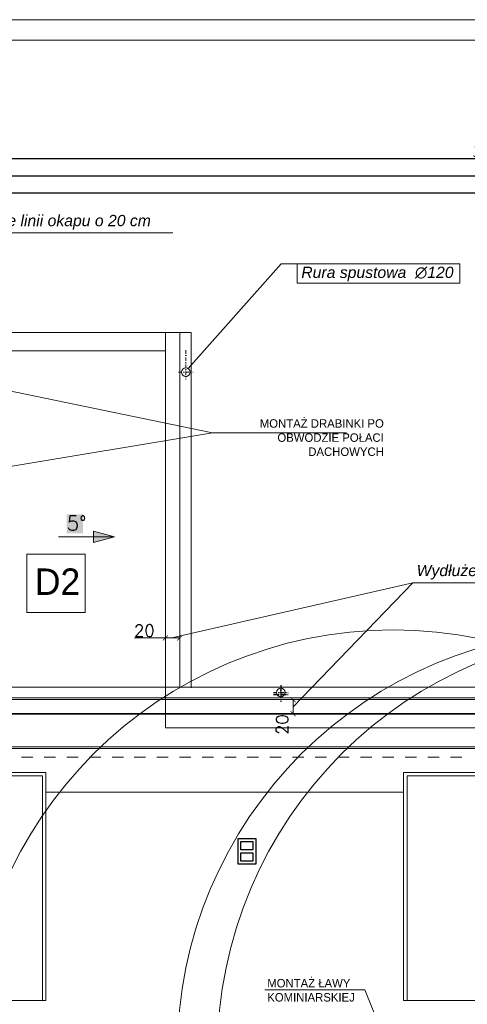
# Model space of a CAD drawing. Header units: millimetres. Extents: x -740 to 33545, y -26688 to 22494.
# Tile 78 of 256: x 14207 to 14840, y 6753 to 8148. Entities that reach past the tile are written whole.
import ezdxf
from ezdxf.lldxf.tags import DXFTag

# ---------------------------------------------------------------- set-up
doc = ezdxf.new("R2010")
doc.units = ezdxf.units.MM
doc.header["$MEASUREMENT"] = 0
doc.linetypes.add('AUSGEZOGEN', pattern=[0])
doc.linetypes.add('STRICHPUNKTX2', pattern=[2, 1, -0.5, 0, -0.5])
doc.layers.get('Defpoints').update_dxf_attribs({"color": 252})
doc.layers.add('_B___I__', color=252, linetype='AUSGEZOGEN')
for name, color, linetype, lineweight in [('_IS_EKO_Wentylacja_wyrzut', 16, 'Continuous', 20), ('A_l.przekrojowa', 252, 'Continuous', 30), ('A_l.przerywana', 252, 'ICAD_ISO03W100', 9), ('A_l.widokowa', 252, 'Continuous', 18), ('A_wymiarowanie', 252, 'Continuous', 9), ('l. przerywana', 252, 'ICAD_ISO03W100', 9), ('l.przerywana', 252, 'ICAD_ISO03W100', 5), ('l.widokowa', 252, 'Continuous', 15), ('linia opisowa', 252, 'Continuous', 9), ('Nowe_820-G Rysunki Obrazki_Nr_pióra__23', 252, 'Continuous', 15), ('wymiarowanie', 252, 'Continuous', 9)]:
    doc.layers.add(name, color=color, linetype=linetype, lineweight=lineweight)
doc.styles.add('Arial$001H0', font='SIMPLEX')
doc.styles.add('styl1', font='arial.ttf', dxfattribs={"height": 15})
doc.styles.add('styl2', font='simplex.shx')
tags = doc.linetypes.add('ICAD_ISO03W100', pattern=[30, 12, -18]).pattern_tags.tags
tags[6:7] = [DXFTag(74, 4), DXFTag(75, 0), DXFTag(340, '0'), DXFTag(46, 1.0), DXFTag(50, 0.0), DXFTag(44, 0.0), DXFTag(45, 0.0)]
tags[4:5] = [DXFTag(74, 4), DXFTag(75, 0), DXFTag(340, '0'), DXFTag(46, 1.0), DXFTag(50, 0.0), DXFTag(44, 0.0), DXFTag(45, 0.0)]
doc.dimstyles.new('Kopia I_1.100', dxfattribs={"dimtxt": 15, "dimasz": 10, "dimexe": 5, "dimexo": 1, "dimgap": 1.5, "dimtad": 1, "dimdec": 1, "dimrnd": 0.5, "dimtxsty": 'styl2', "dimblk": 'ARCHTICK', "dimcen": 5, "dimadec": 0, "dimazin": 0, "dimtfac": 1, "dimtdec": 1, "dimtmove": 0, "dimatfit": 3, "dimldrblk": 'ARCHTICK', "dimfxl": 0, "dimarcsym": 0})
doc.dimstyles.new('Skala 1-100', dxfattribs={"dimtxt": 17, "dimasz": 7, "dimexe": 1, "dimexo": 1, "dimgap": 1.5, "dimtad": 1, "dimdec": 1, "dimrnd": 0.5, "dimtxsty": 'styl2', "dimblk": 'ARCHTICK', "dimcen": 7, "dimadec": 0, "dimazin": 0, "dimtfac": 1, "dimtdec": 1, "dimtmove": 1, "dimatfit": 3, "dimldrblk": 'ARCHTICK', "dimfxl": 0, "dimlwd": -1, "dimlwe": -1, "dimarcsym": 0})

# ---------------------------------------------------------------- blocks, each defined once
blk = doc.blocks.new('_ArchTick')
at = {"color": 0, "linetype": 'ByBlock', "const_width": 0.15}
blk.add_lwpolyline([(-0.5, -0.5), (0.5, 0.5)], dxfattribs=at)
blk = doc.blocks.new('*D1316')
at = {"layer": 'Defpoints', "color": 0}
for p in [(14618.5, 7184.5), (14593.9, 7164.5), (14618.5, 7164.5)]:
    blk.add_point(p, dxfattribs=at)
at = {"layer": 'wymiarowanie', "color": 0}
for p, q in [((14608.9, 7184.5), (14592.9, 7184.5)), ((14593.9, 7184.5), (14593.9, 7164.5)), ((14608.9, 7164.5), (14592.9, 7164.5))]:
    blk.add_line(p, q, dxfattribs=at)
at = {"layer": 'wymiarowanie', "color": 0, "xscale": 7, "yscale": 7, "zscale": 7}
for p, rotation in [((14593.9, 7184.5), 90), ((14593.9, 7164.5), 270)]:
    blk.add_blockref('_ArchTick', p, dxfattribs=dict(at, rotation=rotation))
at = {"layer": 'wymiarowanie', "color": 0, "insert": (14578.5, 7149.2), "char_height": 17, "attachment_point": 5, "rotation": 90, "style": 'styl2'}
blk.add_mtext('20', dxfattribs=at)
blk = doc.blocks.new('*D1317')
at = {"layer": 'Defpoints', "color": 0}
for p in [(14413, 7272), (14413, 7231.5), (14433.3, 7231.1)]:
    blk.add_point(p, dxfattribs=at)
at = {"layer": 'wymiarowanie', "color": 0}
for p, q in [((14413, 7272), (14369.4, 7272)), ((14413, 7257), (14413, 7273)), ((14433.3, 7272), (14413, 7272)), ((14433.3, 7257), (14433.3, 7273))]:
    blk.add_line(p, q, dxfattribs=at)
at = {"layer": 'wymiarowanie', "color": 0, "xscale": 7, "yscale": 7, "zscale": 7, "rotation": 180}
blk.add_blockref('_ArchTick', (14413, 7272), dxfattribs=at)
at = {"layer": 'wymiarowanie', "color": 0, "xscale": 7, "yscale": 7, "zscale": 7}
blk.add_blockref('_ArchTick', (14433.3, 7272), dxfattribs=at)
at = {"layer": 'wymiarowanie', "color": 0, "insert": (14383.3, 7282.4), "char_height": 17, "attachment_point": 5, "style": 'styl2'}
blk.add_mtext('20', dxfattribs=at)
blk = doc.blocks.new('*D1806')
at = {"layer": 'Defpoints', "color": 0}
for p in [(15575.1, 7903), (14172.1, 7694.9), (15575.1, 7702.6)]:
    blk.add_point(p, dxfattribs=at)
at = {"layer": 'wymiarowanie', "color": 0, "lineweight": -2}
for p, q in [((14172.1, 7898), (14172.1, 7908)), ((14172.1, 7903), (15575.1, 7903)), ((15575.1, 7898), (15575.1, 7908))]:
    blk.add_line(p, q, dxfattribs=at)
at = {"layer": 'wymiarowanie', "color": 0, "lineweight": -2, "xscale": 10, "yscale": 10, "zscale": 10, "rotation": 180}
blk.add_blockref('_ArchTick', (14172.1, 7903), dxfattribs=at)
at = {"layer": 'wymiarowanie', "color": 0, "lineweight": -2, "xscale": 10, "yscale": 10, "zscale": 10}
blk.add_blockref('_ArchTick', (15575.1, 7903), dxfattribs=at)
at = {"layer": 'wymiarowanie', "color": 0, "insert": (14873.6, 7912.3), "char_height": 15, "attachment_point": 5, "style": 'styl2'}
blk.add_mtext('1403', dxfattribs=at)
blk = doc.blocks.new('*D1815')
at = {"layer": 'Defpoints', "color": 0}
for p in [(15575.1, 7926.8), (14172.1, 7898), (15575.1, 7898)]:
    blk.add_point(p, dxfattribs=at)
at = {"layer": 'wymiarowanie', "color": 0, "lineweight": -2}
for p, q in [((14172.1, 7921.8), (14172.1, 7931.8)), ((15575.1, 7921.8), (15575.1, 7931.8)), ((14172.1, 7926.8), (15575.1, 7926.8))]:
    blk.add_line(p, q, dxfattribs=at)
at = {"layer": 'wymiarowanie', "color": 0, "lineweight": -2, "xscale": 10, "yscale": 10, "zscale": 10, "rotation": 180}
blk.add_blockref('_ArchTick', (14172.1, 7926.8), dxfattribs=at)
at = {"layer": 'wymiarowanie', "color": 0, "lineweight": -2, "xscale": 10, "yscale": 10, "zscale": 10}
blk.add_blockref('_ArchTick', (15575.1, 7926.8), dxfattribs=at)
at = {"layer": 'wymiarowanie', "color": 0, "insert": (14873.6, 7936.2), "char_height": 15, "attachment_point": 5, "style": 'styl2'}
blk.add_mtext('1403', dxfattribs=at)
blk = doc.blocks.new('*D1818')
at = {"layer": 'Defpoints', "color": 0}
for p in [(16411.2, 7951.3), (13336, 7903), (16411.2, 7903)]:
    blk.add_point(p, dxfattribs=at)
at = {"layer": 'wymiarowanie', "color": 0, "lineweight": -2}
for p, q in [((13336, 7946.3), (13336, 7956.3)), ((16411.2, 7946.3), (16411.2, 7956.3)), ((13336, 7951.3), (16411.2, 7951.3))]:
    blk.add_line(p, q, dxfattribs=at)
at = {"layer": 'wymiarowanie', "color": 0, "lineweight": -2, "xscale": 10, "yscale": 10, "zscale": 10, "rotation": 180}
blk.add_blockref('_ArchTick', (13336, 7951.3), dxfattribs=at)
at = {"layer": 'wymiarowanie', "color": 0, "lineweight": -2, "xscale": 10, "yscale": 10, "zscale": 10}
blk.add_blockref('_ArchTick', (16411.2, 7951.3), dxfattribs=at)
at = {"layer": 'wymiarowanie', "color": 0, "insert": (14873.6, 7960.6), "char_height": 15, "attachment_point": 5, "style": 'styl2'}
blk.add_mtext('3075', dxfattribs=at)

msp = doc.modelspace()

# ---------------------------------------------------------------- hatches: boundary and pattern name
at = {"layer": 'l.widokowa'}
for points in [[(14273.31, 7447.19), (14273.31, 7420.14), (14296.14, 7420.14), (14296.14, 7447.19)], [(14340.94, 7415.07), (14311.35, 7423.52), (14311.35, 7407.46)]]:
    msp.add_hatch(color=256, dxfattribs=at).paths.add_polyline_path(points)

# ---------------------------------------------------------------- linework, layer by layer
at = {"layer": '_B___I__', "color": 252, "linetype": 'STRICHPUNKTX2', "ltscale": 5}
for p, q in [((14576.4, 7202.48), (14576.4, 7181.48)), ((14565.9, 7191.98), (14586.9, 7191.98))]:
    msp.add_line(p, q, dxfattribs=at)
at = {"layer": '_B___I__', "linetype": 'STRICHPUNKTX2', "ltscale": 5}
for p, q in [((14576.55, 7205.15), (14576.55, 7184.15)), ((14566.05, 7194.65), (14587.05, 7194.65))]:
    msp.add_line(p, q, dxfattribs=at)
at = {"layer": '_IS_EKO_Wentylacja_wyrzut', "linetype": 'Continuous', "ltscale": 10}
for centre in [(14735.6, 6683.25), (15029.78, 6683.25), (15086.71, 6683.25)]:
    msp.add_circle(centre, 600, dxfattribs=at)
at = {"layer": 'A_l.przekrojowa'}
msp.add_lwpolyline([(14541.06, 6951.5), (14516.06, 6951.5), (14516.06, 6987.5), (14541.06, 6987.5)], close=True, dxfattribs=at)
at = {"layer": 'A_l.przekrojowa', "ltscale": 0.3}
for points in [[(14537.06, 6971.5), (14520.06, 6971.5), (14520.06, 6983.5), (14537.06, 6983.5)], [(14537.06, 6955.5), (14520.06, 6955.5), (14520.06, 6967.5), (14537.06, 6967.5)]]:
    msp.add_lwpolyline(points, close=True, dxfattribs=at)
at = {"layer": 'A_l.przerywana', "lineweight": 35}
msp.add_lwpolyline([(13356.02, 7698.92), (13356.02, 6029.8), (16391.16, 6029.8), (16391.16, 7704.71), (15595.09, 7704.71), (15595.09, 7164.54), (14152.1, 7164.54), (14152.1, 7698.92)], close=True, dxfattribs=at)
at = {"layer": 'A_l.przerywana', "ltscale": 0.5}
for points in [[(14078.71, 7076.48), (14238.94, 7076.48), (14238.94, 6758.28), (14078.71, 6758.28)], [(14755.2, 7076.48), (15015.33, 7076.48), (15015.33, 6758.28), (14755.2, 6758.28)]]:
    msp.add_lwpolyline(points, close=True, dxfattribs=at)
at = {"layer": 'A_l.widokowa'}
for points in [[(13318.52, 7736.42), (13318.52, 5992.3), (16428.66, 5992.3), (16428.66, 7742.21), (15557.59, 7742.21), (15557.59, 7202.04), (14189.6, 7202.04), (14189.6, 7736.42)], [(13333.52, 7721.42), (13333.52, 6007.3), (16413.66, 6007.3), (16413.66, 7727.21), (15572.59, 7727.21), (15572.59, 7187.04), (14174.6, 7187.04), (14174.6, 7721.42)], [(13336.02, 7718.92), (13336.02, 6009.8), (16411.16, 6009.8), (16411.16, 7724.71), (15575.09, 7724.71), (15575.09, 7184.54), (14172.1, 7184.54), (14172.1, 7718.92)], [(13403.09, 7651.85), (13403.09, 6076.86), (16344.1, 6076.86), (16344.1, 7657.65), (15642.15, 7657.65), (15642.15, 7117.47), (14105.03, 7117.47), (14105.03, 7651.85)], [(13405.09, 7649.85), (13405.09, 6078.86), (16342.1, 6078.86), (16342.1, 7655.65), (15644.15, 7655.65), (15644.15, 7115.47), (14103.03, 7115.47), (14103.03, 7649.85)]]:
    msp.add_lwpolyline(points, close=True, dxfattribs=at)
at = {"layer": 'A_l.widokowa', "ltscale": 0.5}
for points in [[(14073.71, 7081.48), (14243.94, 7081.48), (14243.94, 6758.28), (14073.71, 6758.28)], [(14750.2, 7081.48), (15020.33, 7081.48), (15020.33, 6758.28), (14750.2, 6758.28)]]:
    msp.add_lwpolyline(points, close=True, dxfattribs=at)
at = {"layer": 'A_wymiarowanie'}
for p, q in [((14669.34, 7562.86), (14479.86, 7562.86)), ((14553.61, 6773.37), (14695.61, 6773.37)), ((14695.61, 6773.37), (14721.7, 6708.44))]:
    msp.add_line(p, q, dxfattribs=at)
msp.add_lwpolyline([(14299.57, 7308.26), (14217.07, 7308.26), (14217.07, 7390.76), (14299.57, 7390.76), (14299.57, 7308.26)], dxfattribs=at)
at = {"layer": 'l. przerywana', "ltscale": 0.2}
msp.add_circle((14576.55, 7194.65), 6, dxfattribs=at)
at = {"layer": 'l.przerywana'}
msp.add_lwpolyline([(14413.02, 7678.92), (13376.02, 7678.92), (13376.02, 6049.8), (16371.16, 6049.8), (16371.16, 7684.71), (15615.09, 7684.71), (15615.09, 7144.54), (14413.02, 7144.54), (14413.02, 7678.92), (13376.02, 7678.92)], dxfattribs=at)
at = {"layer": 'l.widokowa', "linetype": 'Continuous', "lineweight": 9}
for p, q in [((14449.69, 7704.71), (14165.96, 7704.71)), ((14413.02, 7201.26), (14413.02, 7704.71)), ((14413.02, 7704.71), (14413.02, 7201.26)), ((14433.26, 7201.26), (14433.26, 7704.71)), ((14449.33, 7201.26), (14449.33, 7704.71)), ((14449.33, 7704.71), (14449.33, 7201.26)), ((14261.48, 7415.07), (14340.94, 7415.07)), ((14209.07, 7103.15), (14225.13, 7103.15)), ((14241.19, 7103.15), (14257.25, 7103.15)), ((14273.31, 7103.15), (14289.37, 7103.15)), ((14305.43, 7103.15), (14321.49, 7103.15)), ((14337.55, 7103.15), (14353.62, 7103.15)), ((14368.83, 7103.15), (14384.89, 7103.15)), ((14400.95, 7103.15), (14417.01, 7103.15)), ((14433.07, 7103.15), (14449.13, 7103.15)), ((14465.19, 7103.15), (14481.25, 7103.15)), ((14497.31, 7103.15), (14513.37, 7103.15)), ((14528.59, 7103.15), (14544.65, 7103.15)), ((14560.71, 7103.15), (14576.77, 7103.15)), ((14592.83, 7103.15), (14608.89, 7103.15)), ((14624.95, 7103.15), (14641.01, 7103.15)), ((14657.07, 7103.15), (14673.13, 7103.15)), ((14689.19, 7103.15), (14705.25, 7103.15)), ((14720.47, 7103.15), (14736.53, 7103.15)), ((14752.59, 7103.15), (14768.65, 7103.15)), ((14784.71, 7103.15), (14800.77, 7103.15)), ((14816.83, 7103.15), (14832.89, 7103.15)), ((14750.2, 7053.28), (14243.94, 7053.28)), ((14243.94, 7053.28), (14750.2, 7053.28))]:
    msp.add_line(p, q, dxfattribs=at)
at = {"layer": 'l.widokowa', "linetype": 'STRICHPUNKTX2', "ltscale": 5}
for p, q in [((14442, 7679.73), (14442, 7638.25)), ((14431.5, 7648.75), (14452.5, 7648.75))]:
    msp.add_line(p, q, dxfattribs=at)
at = {"layer": 'l.widokowa', "linetype": 'Continuous', "lineweight": 9}
msp.add_lwpolyline([(14340.94, 7415.07), (14311.35, 7423.52), (14311.35, 7407.46)], close=True, dxfattribs=at)
at = {"layer": 'l.widokowa', "ltscale": 0.2}
msp.add_circle((14442, 7648.75), 6, dxfattribs=at)
at = {"layer": 'Nowe_820-G Rysunki Obrazki_Nr_pióra__23', "linetype": 'Continuous', "lineweight": 15}
msp.add_lwpolyline([(13055.23, 8119.48), (17155.64, 8119.48)], dxfattribs=at)
at = {"layer": 'wymiarowanie'}
for p, q in [((14081.21, 7846.3), (14423.5, 7846.3)), ((14577.15, 7802.42), (14445.5, 7653.85)), ((14577.15, 7802.42), (14599.63, 7802.42)), ((14058.56, 7649.85), (14479.86, 7562.86)), ((14479.86, 7562.86), (14105.03, 7500.08)), ((14763.55, 7350.28), (14422.06, 7271.97)), ((14593.89, 7174.54), (14763.55, 7350.28)), ((14763.55, 7350.28), (15105.84, 7350.28))]:
    msp.add_line(p, q, dxfattribs=at)
msp.add_lwpolyline([(13000.35, 8148.27), (13000.35, 5178.27), (17200.35, 5178.27), (17200.35, 8148.27), (13000.35, 8148.27)], dxfattribs=at)
msp.add_lwpolyline([(14599.63, 7802.42), (14829.71, 7802.42), (14829.71, 7775.05), (14599.63, 7775.05)], close=True, dxfattribs=at)

# ---------------------------------------------------------------- texts
at = {"layer": 'A_wymiarowanie', "style": 'styl1'}
for s, insert, char_height, width, attachment_point in [('{\\fCentury Gothic|b0|i0|c238|p34;MONTAŻ DRABINKI PO }{\\fCentury Gothic|b0|i0|c238|p34;OBWODZIE POŁACI }{\\fCentury Gothic|b0|i0|c238|p34;DACHOWYCH}', (14722.34, 7581.96), 12, 223.2778, 3), ('{\\fCentury Gothic|b0|i0|c238|p34;D2}', (14228.3, 7370.45), 37.5, 116.2774, 1), ('{\\fCentury Gothic|b0|i0|c238|p34;MONTAŻ ŁAWY KOMINIARSKIEJ}', (14557.26, 6788.62), 12, 223.2778, 1)]:
    msp.add_mtext(s, dxfattribs=dict(at, insert=insert, char_height=char_height, width=width, attachment_point=attachment_point))
at = {"layer": 'l.widokowa', "style": 'Arial$001H0'}
msp.add_text('5°', height=20.456, dxfattribs=at).set_placement((14273.32, 7424.36))
at = {"layer": 'linia opisowa', "char_height": 15.96, "attachment_point": 7}
for s, insert, width in [('{\\fArial|b0|i1|c238|p0;Wydłużenie linii okapu o 20 cm}', (14086.42, 7850.79), 406.4755), ('{\\fArial|b0|i1|c238|p0;Rura spustowa  ∅120}', (14605.48, 7777.39), 278.7922), ('{\\fArial|b0|i1|c238|p0;Wydłużenie linii okapu o 20 cm}', (14768.76, 7354.77), 406.4755)]:
    msp.add_mtext(s, dxfattribs=dict(at, insert=insert, width=width))

# ---------------------------------------------------------------- dimensions: what is measured, and where the dimension line sits
at = {"layer": 'wymiarowanie'}
for base, p1, p2, picture, middle in [((16411.16, 7951.27), (13336.02, 7902.96), (16411.16, 7902.96), '*D1818', (14873.59, 7960.64)), ((15575.09, 7926.83), (14172.1, 7897.96), (15575.09, 7897.96), '*D1815', (14873.59, 7936.2)), ((15575.09, 7902.96), (14172.1, 7694.86), (15575.09, 7702.63), '*D1806', (14873.59, 7912.33))]:
    dim = msp.add_linear_dim(base=base, p1=p1, p2=p2, dimstyle='Kopia I_1.100', override={"dimtmove": 1, "dimfxl": 5}, dxfattribs=at)
    dim.commit()
    dim.dimension.update_dxf_attribs({"geometry": picture, "text_midpoint": middle})
dim = msp.add_linear_dim(base=(14413.02, 7271.97), p1=(14433.26, 7231.08), p2=(14413.02, 7231.47), dimstyle='Skala 1-100', dxfattribs=at)
dim.commit()
dim.dimension.update_dxf_attribs({"geometry": '*D1317', "text_midpoint": (14383.26, 7270.41), "dimtype": 160})
dim = msp.add_linear_dim(base=(14593.89, 7164.54), p1=(14618.49, 7184.54), p2=(14618.49, 7164.54), angle=90, dimstyle='Skala 1-100', dxfattribs=at)
dim.commit()
dim.dimension.update_dxf_attribs({"geometry": '*D1316', "text_midpoint": (14588.92, 7149.15), "dimtype": 160})

doc.saveas('drawing.dxf')
